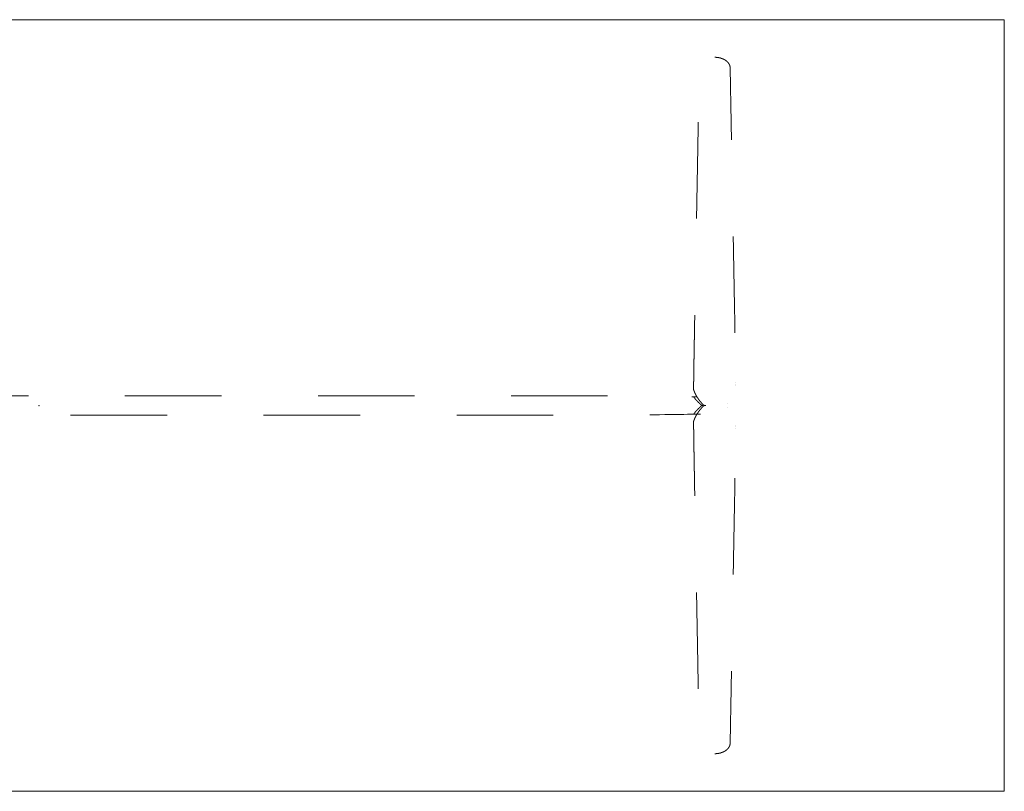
# Model space of a CAD drawing. Header units: metres. Extents: x -2 to 4.3, y -5.49 to 0.4.
# Tile 28 of 57: x -0.02 to 1, y -0.4 to 0.4. Entities that reach past the tile are written whole.
import ezdxf

# ---------------------------------------------------------------- set-up
doc = ezdxf.new("R2010")
doc.units = ezdxf.units.M
doc.header["$MEASUREMENT"] = 0
doc.linetypes.add('Dash Style-1', pattern=[0.10582, 0.0529, -0.05292])
for name, color, linetype, lineweight in [('72_VITRA_HRESID_D2_TB_FOOT_UNDER', 8, 'Dash Style-1', 5), ('72_VITRA_HRESID_D2_TB_TABLE_TOP', 7, 'Continuous', 5), ('D2SNAP', 1, 'Continuous', 5)]:
    doc.layers.add(name, color=color, linetype=linetype, lineweight=lineweight)
doc.layers.add('72_VITRA_INSERT', color=7, linetype='Continuous')

# ---------------------------------------------------------------- blocks, each defined once
blk = doc.blocks.new('72_VITRA_HRESID_D2_BELLEVILLE_TABLE_DINING_2000_X_800_FOOT_UNDER')
at = {"layer": '72_VITRA_HRESID_D2_TB_FOOT_UNDER'}
for points, weights, knots in [([(0.7, 0.361), (0.6996, 0.361), (0.6992, 0.361), (0.6988, 0.361), (0.6984, 0.3609), (0.6981, 0.3609), (0.6978, 0.3609), (0.6975, 0.3609), (0.6972, 0.3608), (0.6969, 0.3608), (0.6967, 0.3608), (0.6965, 0.3607), (0.6962, 0.3607), (0.696, 0.3606), (0.6956, 0.3606), (0.6953, 0.3605), (0.695, 0.3604), (0.6946, 0.3604), (0.6944, 0.3603), (0.6942, 0.3603), (0.694, 0.3602), (0.6937, 0.3601), (0.6934, 0.36), (0.6932, 0.3599), (0.693, 0.3599), (0.6928, 0.3598), (0.6926, 0.3597), (0.6924, 0.3597), (0.6922, 0.3596), (0.692, 0.3595), (0.6918, 0.3594), (0.6916, 0.3594), (0.6913, 0.3592), (0.6911, 0.3591), (0.6908, 0.359), (0.6905, 0.3589), (0.6904, 0.3588), (0.6902, 0.3587), (0.69, 0.3586), (0.6898, 0.3585), (0.6897, 0.3584), (0.6895, 0.3583), (0.6893, 0.3582), (0.6891, 0.3581), (0.689, 0.358), (0.6888, 0.3578), (0.6886, 0.3577), (0.6885, 0.3576), (0.6883, 0.3575), (0.6882, 0.3574), (0.688, 0.3573), (0.6878, 0.3571), (0.6876, 0.357), (0.6875, 0.3568), (0.6873, 0.3567), (0.6871, 0.3565), (0.687, 0.3564), (0.6868, 0.3562), (0.6867, 0.3561), (0.6865, 0.3559), (0.6864, 0.3558), (0.6862, 0.3556), (0.6861, 0.3555), (0.686, 0.3553), (0.6859, 0.3552), (0.6858, 0.3551), (0.6857, 0.355), (0.6857, 0.3549), (0.6856, 0.3547), (0.6855, 0.3546), (0.6853, 0.3544), (0.6852, 0.3542), (0.6851, 0.354), (0.685, 0.3539), (0.685, 0.3537), (0.6849, 0.3536), (0.6848, 0.3534), (0.6847, 0.3533), (0.6847, 0.3531), (0.6846, 0.353), (0.6846, 0.3529), (0.6845, 0.3528), (0.6845, 0.3526), (0.6844, 0.3524), (0.6843, 0.3522), (0.6843, 0.352), (0.6842, 0.3518), (0.6842, 0.3516), (0.6841, 0.3514), (0.6841, 0.3512), (0.6841, 0.351), (0.684, 0.3508), (0.684, 0.3506), (0.684, 0.3505), (0.684, 0.3503), (0.684, 0.3502), (0.684, 0.35), (0.6815, 0.2128), (0.679, 0.0755), (0.6787, 0.0555), (0.6783, 0.0356), (0.6783, 0.0349), (0.6783, 0.0342), (0.6783, 0.0334), (0.6783, 0.0327), (0.6783, 0.032), (0.6783, 0.0314), (0.6782, 0.0307), (0.6782, 0.03), (0.6782, 0.0294), (0.6782, 0.0288), (0.6782, 0.0281), (0.6782, 0.0275), (0.6782, 0.0269), (0.6782, 0.0264), (0.6782, 0.0258), (0.6782, 0.0252), (0.6782, 0.0252), (0.6782, 0.0251), (0.6781, 0.0217), (0.678, 0.0183), (0.678, 0.0183), (0.678, 0.0183), (0.678, 0.0172), (0.6782, 0.0162), (0.6782, 0.0162), (0.6782, 0.0162), (0.6782, 0.0162), (0.6782, 0.0162), (0.6784, 0.0157), (0.6785, 0.0153), (0.6785, 0.0153), (0.6785, 0.0153), (0.6786, 0.015), (0.6788, 0.0147), (0.6789, 0.0143), (0.6791, 0.0139), (0.6793, 0.0134), (0.6795, 0.0129), (0.6798, 0.0123), (0.6801, 0.0118), (0.6804, 0.0112), (0.6807, 0.0106), (0.681, 0.01), (0.6813, 0.0095), (0.6816, 0.0089), (0.682, 0.0084), (0.6823, 0.0078), (0.6827, 0.0073), (0.6831, 0.0068), (0.6834, 0.0062), (0.6838, 0.0057), (0.6842, 0.0052), (0.6846, 0.0047), (0.685, 0.0042), (0.6855, 0.0037), (0.6858, 0.0033), (0.6861, 0.0029), (0.6863, 0.0027), (0.6865, 0.0025), (0.6868, 0.0021), (0.6872, 0.0018), (0.6876, 0.0014), (0.688, 0.001), (0.6885, 0.0005), (0.6885, 0.0005), (0.6885, 0.0005), (0.6887, 0.0003), (0.6889, 0.0002), (0.689, 0.0002), (0.6891, 0.0001), (0.6893, 0), (0.6896, 0), (0.6897, 0), (0.6898, 0), (0.6898, 0), (0.6898, 0), (0.7, 0), (0.7102, 0), (0.7102, 0), (0.7102, 0), (0.7103, 0), (0.7104, 0), (0.7107, 0), (0.7109, 0.0001), (0.711, 0.0002), (0.7111, 0.0002), (0.7113, 0.0003), (0.7115, 0.0005), (0.7115, 0.0005), (0.7116, 0.0005), (0.712, 0.001), (0.7124, 0.0014), (0.7129, 0.0018), (0.7132, 0.0021), (0.7135, 0.0025), (0.7137, 0.0027), (0.7139, 0.0029), (0.7142, 0.0033), (0.7145, 0.0037), (0.715, 0.0042), (0.7154, 0.0047), (0.7158, 0.0052), (0.7162, 0.0057), (0.7166, 0.0062), (0.7169, 0.0068), (0.7173, 0.0073), (0.7177, 0.0078), (0.718, 0.0084), (0.7184, 0.0089), (0.7187, 0.0095), (0.719, 0.01), (0.7193, 0.0106), (0.7196, 0.0112), (0.7199, 0.0118), (0.7202, 0.0123), (0.7205, 0.0129), (0.7207, 0.0134), (0.7209, 0.0139), (0.7211, 0.0143), (0.7212, 0.0147), (0.7214, 0.015), (0.7215, 0.0153), (0.7215, 0.0153), (0.7215, 0.0153), (0.7217, 0.0157), (0.7218, 0.0162), (0.7218, 0.0162), (0.7218, 0.0162), (0.7218, 0.0162), (0.7218, 0.0162), (0.722, 0.0172), (0.722, 0.0183), (0.722, 0.0183), (0.722, 0.0183), (0.7219, 0.0217), (0.7218, 0.0251), (0.7218, 0.0252), (0.7218, 0.0252), (0.7218, 0.0258), (0.7218, 0.0264), (0.7218, 0.0269), (0.7218, 0.0275), (0.7218, 0.0281), (0.7218, 0.0288), (0.7218, 0.0294), (0.7218, 0.03), (0.7218, 0.0307), (0.7218, 0.0314), (0.7217, 0.032), (0.7217, 0.0327), (0.7217, 0.0334), (0.7217, 0.0342), (0.7217, 0.0349), (0.7217, 0.0356), (0.7213, 0.0555), (0.721, 0.0755), (0.7185, 0.2128), (0.716, 0.35), (0.716, 0.3502), (0.716, 0.3503), (0.716, 0.3505), (0.716, 0.3506), (0.716, 0.3508), (0.7159, 0.351), (0.7159, 0.3512), (0.7159, 0.3514), (0.7158, 0.3516), (0.7158, 0.3518), (0.7157, 0.352), (0.7157, 0.3522), (0.7156, 0.3524), (0.7156, 0.3526), (0.7155, 0.3528), (0.7154, 0.3529), (0.7154, 0.353), (0.7153, 0.3531), (0.7153, 0.3533), (0.7152, 0.3534), (0.7151, 0.3536), (0.715, 0.3537), (0.715, 0.3539), (0.7149, 0.354), (0.7148, 0.3542), (0.7147, 0.3544), (0.7145, 0.3546), (0.7144, 0.3547), (0.7143, 0.3549), (0.7143, 0.355), (0.7142, 0.3551), (0.7141, 0.3552), (0.714, 0.3553), (0.7139, 0.3555), (0.7138, 0.3556), (0.7136, 0.3558), (0.7135, 0.3559), (0.7133, 0.3561), (0.7132, 0.3562), (0.713, 0.3564), (0.7129, 0.3565), (0.7127, 0.3567), (0.7125, 0.3568), (0.7124, 0.357), (0.7122, 0.3571), (0.712, 0.3573), (0.7118, 0.3574), (0.7117, 0.3575), (0.7115, 0.3576), (0.7114, 0.3577), (0.7112, 0.3578), (0.711, 0.358), (0.7109, 0.3581), (0.7107, 0.3582), (0.7105, 0.3583), (0.7103, 0.3584), (0.7102, 0.3585), (0.71, 0.3586), (0.7098, 0.3587), (0.7096, 0.3588), (0.7095, 0.3589), (0.7092, 0.359), (0.7089, 0.3591), (0.7087, 0.3592), (0.7084, 0.3594), (0.7082, 0.3594), (0.708, 0.3595), (0.7078, 0.3596), (0.7076, 0.3597), (0.7074, 0.3597), (0.7072, 0.3598), (0.707, 0.3599), (0.7068, 0.3599), (0.7066, 0.36), (0.7063, 0.3601), (0.7061, 0.3602), (0.7058, 0.3603), (0.7056, 0.3603), (0.7054, 0.3604), (0.705, 0.3604), (0.7047, 0.3605), (0.7044, 0.3606), (0.704, 0.3606), (0.7038, 0.3607), (0.7036, 0.3607), (0.7033, 0.3608), (0.7031, 0.3608), (0.7028, 0.3608), (0.7025, 0.3609), (0.7022, 0.3609), (0.7019, 0.3609), (0.7016, 0.3609), (0.7013, 0.361), (0.7008, 0.361), (0.7004, 0.361), (0.7, 0.361)], [1, 1, 1, 1, 1, 1, 1, 1, 1, 1, 1, 1, 1, 1, 1, 1, 1, 1, 1, 1, 1, 1, 1, 1, 1, 1, 1, 1, 1, 1, 1, 1, 1, 1, 1, 1, 1, 1, 1, 1, 1, 1, 1, 1, 1, 1, 1, 1, 1, 1, 1, 1, 1, 1, 1, 1, 1, 1, 1, 1, 1, 1, 1, 1, 1, 1, 1, 1, 1, 1, 1, 1, 1, 1, 1, 1, 1, 1, 1, 1, 1, 1, 1, 1, 1, 1, 1, 1, 1, 1, 1, 1, 1, 1, 1, 1, 1, 1, 1, 1, 1, 1, 1, 1, 1, 1, 1, 1, 1, 1, 1, 1, 1, 1, 1, 1, 1, 1, 1, 1, 1, 1, 1, 0.990949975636, 1, 1, 1, 1, 1, 0.99803479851, 1, 1, 1, 1, 1, 1, 1, 1, 1, 1, 1, 1, 1, 1, 1, 1, 1, 1, 1, 1, 1, 1, 1, 1, 1, 1, 1, 1, 1, 1, 1, 1, 1, 1, 1, 1, 1, 0.990926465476, 1, 1, 1, 0.97345508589, 1, 1, 1, 0.999980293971, 1, 1, 1, 0.999980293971, 1, 1, 1, 0.97345508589, 1, 1, 1, 0.990926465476, 1, 1, 1, 1, 1, 1, 1, 1, 1, 1, 1, 1, 1, 1, 1, 1, 1, 1, 1, 1, 1, 1, 1, 1, 1, 1, 1, 1, 1, 1, 1, 1, 1, 1, 1, 1, 1, 0.998034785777, 1, 1, 1, 1, 1, 0.990949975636, 1, 1, 1, 1, 1, 1, 1, 1, 1, 1, 1, 1, 1, 1, 1, 1, 1, 1, 1, 1, 1, 1, 1, 1, 1, 1, 1, 1, 1, 1, 1, 1, 1, 1, 1, 1, 1, 1, 1, 1, 1, 1, 1, 1, 1, 1, 1, 1, 1, 1, 1, 1, 1, 1, 1, 1, 1, 1, 1, 1, 1, 1, 1, 1, 1, 1, 1, 1, 1, 1, 1, 1, 1, 1, 1, 1, 1, 1, 1, 1, 1, 1, 1, 1, 1, 1, 1, 1, 1, 1, 1, 1, 1, 1, 1, 1, 1, 1, 1, 1, 1, 1, 1, 1, 1, 1, 1, 1, 1, 1, 1, 1, 1, 1, 1, 1, 1, 1, 1, 1, 1, 1, 1], [0, 0, 0, 0.000508, 0.000508, 0.001016, 0.001016, 0.001524, 0.001524, 0.002032, 0.002032, 0.00254, 0.00254, 0.003048, 0.003048, 0.003556, 0.003556, 0.004064, 0.004064, 0.004572, 0.004572, 0.00508, 0.00508, 0.005588, 0.005588, 0.006096, 0.006096, 0.006604, 0.006604, 0.007112, 0.007112, 0.007619, 0.007619, 0.008127, 0.008127, 0.008635, 0.008635, 0.009143, 0.009143, 0.009651, 0.009651, 0.010159, 0.010159, 0.010667, 0.010667, 0.011175, 0.011175, 0.011683, 0.011683, 0.012191, 0.012191, 0.012699, 0.012699, 0.013207, 0.013207, 0.013715, 0.013715, 0.014223, 0.014223, 0.014731, 0.014731, 0.015239, 0.015239, 0.015747, 0.015747, 0.016255, 0.016255, 0.016763, 0.016763, 0.017271, 0.017271, 0.017779, 0.017779, 0.018287, 0.018287, 0.018795, 0.018795, 0.019303, 0.019303, 0.019811, 0.019811, 0.020319, 0.020319, 0.020827, 0.020827, 0.021335, 0.021335, 0.021843, 0.021843, 0.02235, 0.02235, 0.022858, 0.022858, 0.023366, 0.023366, 0.023874, 0.023874, 0.024382, 0.024382, 0.386828, 0.386828, 0.439542, 0.439542, 0.441431, 0.441431, 0.44332, 0.44332, 0.445209, 0.445209, 0.447097, 0.447097, 0.448986, 0.448986, 0.450875, 0.450875, 0.452764, 0.452764, 0.454653, 0.454653, 0.454851, 0.454851, 0.466508, 0.466508, 0.466552, 0.466552, 0.470162, 0.470162, 0.470166, 0.470166, 0.470188, 0.470188, 0.471868, 0.471868, 0.471872, 0.471872, 0.472972, 0.472972, 0.474072, 0.474072, 0.475172, 0.475172, 0.476272, 0.476272, 0.477372, 0.477372, 0.478472, 0.478472, 0.479572, 0.479572, 0.480672, 0.480672, 0.481772, 0.481772, 0.482872, 0.482872, 0.483972, 0.483972, 0.485072, 0.485072, 0.486172, 0.486172, 0.487272, 0.487272, 0.488372, 0.488372, 0.489472, 0.489472, 0.489488, 0.489488, 0.489971, 0.489971, 0.49018, 0.49018, 0.490605, 0.490605, 0.490815, 0.490815, 0.490831, 0.490831, 0.509169, 0.509169, 0.509185, 0.509185, 0.509395, 0.509395, 0.50982, 0.50982, 0.510029, 0.510029, 0.510512, 0.510512, 0.510528, 0.510528, 0.511628, 0.511628, 0.512728, 0.512728, 0.513828, 0.513828, 0.514928, 0.514928, 0.516028, 0.516028, 0.517128, 0.517128, 0.518228, 0.518228, 0.519328, 0.519328, 0.520428, 0.520428, 0.521528, 0.521528, 0.522628, 0.522628, 0.523728, 0.523728, 0.524828, 0.524828, 0.525928, 0.525928, 0.527028, 0.527028, 0.528128, 0.528128, 0.528132, 0.528132, 0.529812, 0.529812, 0.529834, 0.529834, 0.529838, 0.529838, 0.533448, 0.533448, 0.533492, 0.533492, 0.545149, 0.545149, 0.545347, 0.545347, 0.547236, 0.547236, 0.549125, 0.549125, 0.551014, 0.551014, 0.552903, 0.552903, 0.554791, 0.554791, 0.55668, 0.55668, 0.558569, 0.558569, 0.560458, 0.560458, 0.613172, 0.613172, 0.975618, 0.975618, 0.976126, 0.976126, 0.976634, 0.976634, 0.977142, 0.977142, 0.97765, 0.97765, 0.978157, 0.978157, 0.978665, 0.978665, 0.979173, 0.979173, 0.979681, 0.979681, 0.980189, 0.980189, 0.980697, 0.980697, 0.981205, 0.981205, 0.981713, 0.981713, 0.982221, 0.982221, 0.982729, 0.982729, 0.983237, 0.983237, 0.983745, 0.983745, 0.984253, 0.984253, 0.984761, 0.984761, 0.985269, 0.985269, 0.985777, 0.985777, 0.986285, 0.986285, 0.986793, 0.986793, 0.987301, 0.987301, 0.987809, 0.987809, 0.988317, 0.988317, 0.988825, 0.988825, 0.989333, 0.989333, 0.989841, 0.989841, 0.990349, 0.990349, 0.990857, 0.990857, 0.991365, 0.991365, 0.991873, 0.991873, 0.992381, 0.992381, 0.992888, 0.992888, 0.993396, 0.993396, 0.993904, 0.993904, 0.994412, 0.994412, 0.99492, 0.99492, 0.995428, 0.995428, 0.995936, 0.995936, 0.996444, 0.996444, 0.996952, 0.996952, 0.99746, 0.99746, 0.997968, 0.997968, 0.998476, 0.998476, 0.998984, 0.998984, 0.999492, 0.999492, 1, 1, 1]), ([(-0.6877, 0), (-0.6877, 0), (-0.6877, 0), (-0.6877, 0), (-0.6877, 0), (-0.6877, 0), (-0.6877, 0), (-0.6877, 0), (-0.6877, 0), (-0.6877, 0), (-0.6877, 0), (-0.6876, 0), (-0.6874, 0), (-0.6874, 0), (-0.6874, 0), (-0.6872, 0), (-0.687, -0.0001), (-0.6868, -0.0002), (-0.6867, -0.0002), (-0.6867, -0.0002), (-0.6866, -0.0002), (-0.6864, -0.0003), (-0.6862, -0.0005), (-0.6862, -0.0005), (-0.6862, -0.0005), (-0.6862, -0.0005), (-0.6861, -0.0005), (-0.6856, -0.001), (-0.6851, -0.0014), (-0.6846, -0.0018), (-0.6843, -0.0021), (-0.6839, -0.0025), (-0.6837, -0.0027), (-0.6834, -0.0029), (-0.683, -0.0033), (-0.6827, -0.0037), (-0.6822, -0.0042), (-0.6817, -0.0047), (-0.6812, -0.0052), (-0.6807, -0.0057), (-0.6803, -0.0062), (-0.6799, -0.0068), (-0.6794, -0.0073), (-0.679, -0.0078), (-0.6786, -0.0084), (-0.6782, -0.0089), (-0.6778, -0.0095), (-0.6777, -0.0097), (-0.6775, -0.01), (0, -0.01), (0.6775, -0.01), (0.6777, -0.0097), (0.6778, -0.0095), (0.6782, -0.0089), (0.6786, -0.0084), (0.679, -0.0078), (0.6794, -0.0073), (0.6799, -0.0068), (0.6803, -0.0062), (0.6807, -0.0057), (0.6812, -0.0052), (0.6817, -0.0047), (0.6822, -0.0042), (0.6827, -0.0037), (0.683, -0.0033), (0.6834, -0.0029), (0.6837, -0.0027), (0.6839, -0.0025), (0.6843, -0.0021), (0.6846, -0.0018), (0.6851, -0.0014), (0.6856, -0.001), (0.6861, -0.0005), (0.6862, -0.0005), (0.6862, -0.0005), (0.6862, -0.0005), (0.6862, -0.0005), (0.6864, -0.0003), (0.6866, -0.0002), (0.6868, -0.0002), (0.6869, -0.0001), (0.6869, -0.0001), (0.687, -0.0001), (0.6872, 0), (0.6874, 0), (0.6875, 0), (0.6877, 0), (0.6877, 0), (0.6877, 0), (0.6877, 0), (0.6877, 0), (0.6877, 0), (0.6877, 0), (0.6877, 0), (0.6877, 0), (0.6877, 0), (0.6877, 0), (0.6876, 0), (0.6874, 0), (0.6874, 0), (0.6874, 0), (0.6872, 0), (0.687, 0.0001), (0.6868, 0.0002), (0.6867, 0.0002), (0.6867, 0.0002), (0.6866, 0.0002), (0.6864, 0.0003), (0.6862, 0.0005), (0.6862, 0.0005), (0.6862, 0.0005), (0.6862, 0.0005), (0.6861, 0.0005), (0.6856, 0.001), (0.6851, 0.0014), (0.6846, 0.0018), (0.6843, 0.0021), (0.6839, 0.0025), (0.6837, 0.0027), (0.6834, 0.0029), (0.683, 0.0033), (0.6827, 0.0037), (0.6822, 0.0042), (0.6817, 0.0047), (0.6812, 0.0052), (0.6807, 0.0057), (0.6803, 0.0062), (0.6799, 0.0068), (0.6794, 0.0073), (0.679, 0.0078), (0.6786, 0.0084), (0.6782, 0.0089), (0.6778, 0.0095), (0.6777, 0.0097), (0.6775, 0.01), (0, 0.01), (-0.6775, 0.01), (-0.6777, 0.0097), (-0.6778, 0.0095), (-0.6782, 0.0089), (-0.6786, 0.0084), (-0.679, 0.0078), (-0.6794, 0.0073), (-0.6799, 0.0068), (-0.6803, 0.0062), (-0.6807, 0.0057), (-0.6812, 0.0052), (-0.6817, 0.0047), (-0.6822, 0.0042), (-0.6827, 0.0037), (-0.683, 0.0033), (-0.6834, 0.0029), (-0.6837, 0.0027), (-0.6839, 0.0025), (-0.6843, 0.0021), (-0.6846, 0.0018), (-0.6851, 0.0014), (-0.6856, 0.001), (-0.6861, 0.0005), (-0.6862, 0.0005), (-0.6862, 0.0005), (-0.6862, 0.0005), (-0.6862, 0.0005), (-0.6864, 0.0003), (-0.6866, 0.0002), (-0.6868, 0.0002), (-0.6869, 0.0001), (-0.6869, 0.0001), (-0.687, 0.0001), (-0.6872, 0), (-0.6874, 0), (-0.6874, 0), (-0.6874, 0), (-0.6876, 0), (-0.6877, 0)], [1, 1, 1, 0.999985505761, 1, 1, 1, 1, 1, 0.999985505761, 1, 1, 1, 1, 1, 0.979659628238, 1, 1, 1, 1, 1, 0.991982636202, 1, 1, 1, 1, 1, 1, 1, 1, 1, 1, 1, 1, 1, 1, 1, 1, 1, 1, 1, 1, 1, 1, 1, 1, 1, 1, 1, 1, 1, 1, 1, 1, 1, 1, 1, 1, 1, 1, 1, 1, 1, 1, 1, 1, 1, 1, 1, 1, 1, 1, 1, 1, 1, 1, 1, 0.991982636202, 1, 1, 1, 1, 1, 0.979659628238, 1, 1, 1, 1, 1, 0.999985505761, 1, 1, 1, 1, 1, 0.999985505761, 1, 1, 1, 1, 1, 0.979659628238, 1, 1, 1, 1, 1, 0.991982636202, 1, 1, 1, 1, 1, 1, 1, 1, 1, 1, 1, 1, 1, 1, 1, 1, 1, 1, 1, 1, 1, 1, 1, 1, 1, 1, 1, 1, 1, 1, 1, 1, 1, 1, 1, 1, 1, 1, 1, 1, 1, 1, 1, 1, 1, 1, 1, 1, 1, 1, 1, 1, 1, 1, 1, 0.991982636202, 1, 1, 1, 1, 1, 0.979659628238, 1, 1, 1, 1, 1], [0, 0, 0, 0.000001, 0.000001, 0.000007, 0.000007, 0.000008, 0.000008, 0.000009, 0.000009, 0.000014, 0.000014, 0.000115, 0.000115, 0.000141, 0.000141, 0.000292, 0.000292, 0.000412, 0.000412, 0.000431, 0.000431, 0.000616, 0.000616, 0.000631, 0.000631, 0.000638, 0.000638, 0.001126, 0.001126, 0.001613, 0.001613, 0.002101, 0.002101, 0.002588, 0.002588, 0.003076, 0.003076, 0.003564, 0.003564, 0.004051, 0.004051, 0.004539, 0.004539, 0.005027, 0.005027, 0.005514, 0.005514, 0.005739, 0.005739, 0.494277, 0.494277, 0.494501, 0.494501, 0.494989, 0.494989, 0.495476, 0.495476, 0.495964, 0.495964, 0.496452, 0.496452, 0.496939, 0.496939, 0.497427, 0.497427, 0.497914, 0.497914, 0.498402, 0.498402, 0.49889, 0.49889, 0.499377, 0.499377, 0.499385, 0.499385, 0.4994, 0.4994, 0.499584, 0.499584, 0.4997, 0.4997, 0.499723, 0.499723, 0.499874, 0.499874, 0.5, 0.5, 0.500001, 0.500001, 0.500007, 0.500007, 0.500008, 0.500008, 0.500009, 0.500009, 0.500014, 0.500014, 0.500115, 0.500115, 0.500141, 0.500141, 0.500292, 0.500292, 0.500412, 0.500412, 0.500431, 0.500431, 0.500616, 0.500616, 0.500631, 0.500631, 0.500638, 0.500638, 0.501126, 0.501126, 0.501613, 0.501613, 0.502101, 0.502101, 0.502588, 0.502588, 0.503076, 0.503076, 0.503564, 0.503564, 0.504051, 0.504051, 0.504539, 0.504539, 0.505027, 0.505027, 0.505514, 0.505514, 0.505739, 0.505739, 0.994277, 0.994277, 0.994501, 0.994501, 0.994989, 0.994989, 0.995476, 0.995476, 0.995964, 0.995964, 0.996452, 0.996452, 0.996939, 0.996939, 0.997427, 0.997427, 0.997914, 0.997914, 0.998402, 0.998402, 0.99889, 0.99889, 0.999377, 0.999377, 0.999385, 0.999385, 0.9994, 0.9994, 0.999584, 0.999584, 0.9997, 0.9997, 0.999723, 0.999723, 0.999874, 0.999874, 0.9999, 0.9999, 1, 1, 1]), ([(0.7, -0.361), (0.6996, -0.361), (0.6992, -0.361), (0.6988, -0.361), (0.6984, -0.3609), (0.6981, -0.3609), (0.6978, -0.3609), (0.6975, -0.3609), (0.6972, -0.3608), (0.6969, -0.3608), (0.6967, -0.3608), (0.6965, -0.3607), (0.6962, -0.3607), (0.696, -0.3606), (0.6956, -0.3606), (0.6953, -0.3605), (0.695, -0.3604), (0.6946, -0.3604), (0.6944, -0.3603), (0.6942, -0.3603), (0.694, -0.3602), (0.6937, -0.3601), (0.6934, -0.36), (0.6932, -0.3599), (0.693, -0.3599), (0.6928, -0.3598), (0.6926, -0.3597), (0.6924, -0.3597), (0.6922, -0.3596), (0.692, -0.3595), (0.6918, -0.3594), (0.6916, -0.3594), (0.6913, -0.3592), (0.6911, -0.3591), (0.6908, -0.359), (0.6905, -0.3589), (0.6904, -0.3588), (0.6902, -0.3587), (0.69, -0.3586), (0.6898, -0.3585), (0.6897, -0.3584), (0.6895, -0.3583), (0.6893, -0.3582), (0.6891, -0.3581), (0.689, -0.358), (0.6888, -0.3578), (0.6886, -0.3577), (0.6885, -0.3576), (0.6883, -0.3575), (0.6882, -0.3574), (0.688, -0.3573), (0.6878, -0.3571), (0.6876, -0.357), (0.6875, -0.3568), (0.6873, -0.3567), (0.6871, -0.3565), (0.687, -0.3564), (0.6868, -0.3562), (0.6867, -0.3561), (0.6865, -0.3559), (0.6864, -0.3558), (0.6862, -0.3556), (0.6861, -0.3555), (0.686, -0.3553), (0.6859, -0.3552), (0.6858, -0.3551), (0.6857, -0.355), (0.6857, -0.3549), (0.6856, -0.3547), (0.6855, -0.3546), (0.6853, -0.3544), (0.6852, -0.3542), (0.6851, -0.354), (0.685, -0.3539), (0.685, -0.3537), (0.6849, -0.3536), (0.6848, -0.3534), (0.6847, -0.3533), (0.6847, -0.3531), (0.6846, -0.353), (0.6846, -0.3529), (0.6845, -0.3528), (0.6845, -0.3526), (0.6844, -0.3524), (0.6843, -0.3522), (0.6843, -0.352), (0.6842, -0.3518), (0.6842, -0.3516), (0.6841, -0.3514), (0.6841, -0.3512), (0.6841, -0.351), (0.684, -0.3508), (0.684, -0.3506), (0.684, -0.3505), (0.684, -0.3503), (0.684, -0.3502), (0.684, -0.35), (0.6815, -0.2128), (0.679, -0.0755), (0.6787, -0.0555), (0.6783, -0.0356), (0.6783, -0.0349), (0.6783, -0.0342), (0.6783, -0.0334), (0.6783, -0.0327), (0.6783, -0.032), (0.6783, -0.0314), (0.6782, -0.0307), (0.6782, -0.03), (0.6782, -0.0294), (0.6782, -0.0288), (0.6782, -0.0281), (0.6782, -0.0275), (0.6782, -0.0269), (0.6782, -0.0264), (0.6782, -0.0258), (0.6782, -0.0252), (0.6782, -0.0252), (0.6782, -0.0251), (0.6781, -0.0217), (0.678, -0.0183), (0.678, -0.0183), (0.678, -0.0183), (0.678, -0.0172), (0.6782, -0.0162), (0.6782, -0.0162), (0.6782, -0.0162), (0.6782, -0.0162), (0.6782, -0.0162), (0.6784, -0.0157), (0.6785, -0.0153), (0.6785, -0.0153), (0.6785, -0.0153), (0.6786, -0.015), (0.6788, -0.0147), (0.6789, -0.0143), (0.6791, -0.0139), (0.6793, -0.0134), (0.6795, -0.0129), (0.6798, -0.0123), (0.6801, -0.0118), (0.6804, -0.0112), (0.6807, -0.0106), (0.681, -0.01), (0.6813, -0.0095), (0.6816, -0.0089), (0.682, -0.0084), (0.6823, -0.0078), (0.6827, -0.0073), (0.6831, -0.0068), (0.6834, -0.0062), (0.6838, -0.0057), (0.6842, -0.0052), (0.6846, -0.0047), (0.685, -0.0042), (0.6855, -0.0037), (0.6858, -0.0033), (0.6861, -0.0029), (0.6863, -0.0027), (0.6865, -0.0025), (0.6868, -0.0021), (0.6872, -0.0018), (0.6876, -0.0014), (0.688, -0.001), (0.6885, -0.0005), (0.6885, -0.0005), (0.6885, -0.0005), (0.6887, -0.0003), (0.6889, -0.0002), (0.689, -0.0002), (0.6891, -0.0001), (0.6893, 0), (0.6896, 0), (0.6897, 0), (0.6898, 0), (0.6898, 0), (0.6898, 0), (0.7, 0), (0.7102, 0), (0.7102, 0), (0.7102, 0), (0.7103, 0), (0.7104, 0), (0.7107, 0), (0.7109, -0.0001), (0.711, -0.0002), (0.7111, -0.0002), (0.7113, -0.0003), (0.7115, -0.0005), (0.7115, -0.0005), (0.7116, -0.0005), (0.712, -0.001), (0.7124, -0.0014), (0.7129, -0.0018), (0.7132, -0.0021), (0.7135, -0.0025), (0.7137, -0.0027), (0.7139, -0.0029), (0.7142, -0.0033), (0.7145, -0.0037), (0.715, -0.0042), (0.7154, -0.0047), (0.7158, -0.0052), (0.7162, -0.0057), (0.7166, -0.0062), (0.7169, -0.0068), (0.7173, -0.0073), (0.7177, -0.0078), (0.718, -0.0084), (0.7184, -0.0089), (0.7187, -0.0095), (0.719, -0.01), (0.7193, -0.0106), (0.7196, -0.0112), (0.7199, -0.0118), (0.7202, -0.0123), (0.7205, -0.0129), (0.7207, -0.0134), (0.7209, -0.0139), (0.7211, -0.0143), (0.7212, -0.0147), (0.7214, -0.015), (0.7215, -0.0153), (0.7215, -0.0153), (0.7215, -0.0153), (0.7217, -0.0157), (0.7218, -0.0162), (0.7218, -0.0162), (0.7218, -0.0162), (0.7218, -0.0162), (0.7218, -0.0162), (0.722, -0.0172), (0.722, -0.0183), (0.722, -0.0183), (0.722, -0.0183), (0.7219, -0.0217), (0.7218, -0.0251), (0.7218, -0.0252), (0.7218, -0.0252), (0.7218, -0.0258), (0.7218, -0.0264), (0.7218, -0.0269), (0.7218, -0.0275), (0.7218, -0.0281), (0.7218, -0.0288), (0.7218, -0.0294), (0.7218, -0.03), (0.7218, -0.0307), (0.7218, -0.0314), (0.7217, -0.032), (0.7217, -0.0327), (0.7217, -0.0334), (0.7217, -0.0342), (0.7217, -0.0349), (0.7217, -0.0356), (0.7213, -0.0555), (0.721, -0.0755), (0.7185, -0.2128), (0.716, -0.35), (0.716, -0.3502), (0.716, -0.3503), (0.716, -0.3505), (0.716, -0.3506), (0.716, -0.3508), (0.7159, -0.351), (0.7159, -0.3512), (0.7159, -0.3514), (0.7158, -0.3516), (0.7158, -0.3518), (0.7157, -0.352), (0.7157, -0.3522), (0.7156, -0.3524), (0.7156, -0.3526), (0.7155, -0.3528), (0.7154, -0.3529), (0.7154, -0.353), (0.7153, -0.3531), (0.7153, -0.3533), (0.7152, -0.3534), (0.7151, -0.3536), (0.715, -0.3537), (0.715, -0.3539), (0.7149, -0.354), (0.7148, -0.3542), (0.7147, -0.3544), (0.7145, -0.3546), (0.7144, -0.3547), (0.7143, -0.3549), (0.7143, -0.355), (0.7142, -0.3551), (0.7141, -0.3552), (0.714, -0.3553), (0.7139, -0.3555), (0.7138, -0.3556), (0.7136, -0.3558), (0.7135, -0.3559), (0.7133, -0.3561), (0.7132, -0.3562), (0.713, -0.3564), (0.7129, -0.3565), (0.7127, -0.3567), (0.7125, -0.3568), (0.7124, -0.357), (0.7122, -0.3571), (0.712, -0.3573), (0.7118, -0.3574), (0.7117, -0.3575), (0.7115, -0.3576), (0.7114, -0.3577), (0.7112, -0.3578), (0.711, -0.358), (0.7109, -0.3581), (0.7107, -0.3582), (0.7105, -0.3583), (0.7103, -0.3584), (0.7102, -0.3585), (0.71, -0.3586), (0.7098, -0.3587), (0.7096, -0.3588), (0.7095, -0.3589), (0.7092, -0.359), (0.7089, -0.3591), (0.7087, -0.3592), (0.7084, -0.3594), (0.7082, -0.3594), (0.708, -0.3595), (0.7078, -0.3596), (0.7076, -0.3597), (0.7074, -0.3597), (0.7072, -0.3598), (0.707, -0.3599), (0.7068, -0.3599), (0.7066, -0.36), (0.7063, -0.3601), (0.7061, -0.3602), (0.7058, -0.3603), (0.7056, -0.3603), (0.7054, -0.3604), (0.705, -0.3604), (0.7047, -0.3605), (0.7044, -0.3606), (0.704, -0.3606), (0.7038, -0.3607), (0.7036, -0.3607), (0.7033, -0.3608), (0.7031, -0.3608), (0.7028, -0.3608), (0.7025, -0.3609), (0.7022, -0.3609), (0.7019, -0.3609), (0.7016, -0.3609), (0.7013, -0.361), (0.7008, -0.361), (0.7004, -0.361), (0.7, -0.361)], [1, 1, 1, 1, 1, 1, 1, 1, 1, 1, 1, 1, 1, 1, 1, 1, 1, 1, 1, 1, 1, 1, 1, 1, 1, 1, 1, 1, 1, 1, 1, 1, 1, 1, 1, 1, 1, 1, 1, 1, 1, 1, 1, 1, 1, 1, 1, 1, 1, 1, 1, 1, 1, 1, 1, 1, 1, 1, 1, 1, 1, 1, 1, 1, 1, 1, 1, 1, 1, 1, 1, 1, 1, 1, 1, 1, 1, 1, 1, 1, 1, 1, 1, 1, 1, 1, 1, 1, 1, 1, 1, 1, 1, 1, 1, 1, 1, 1, 1, 1, 1, 1, 1, 1, 1, 1, 1, 1, 1, 1, 1, 1, 1, 1, 1, 1, 1, 1, 1, 1, 1, 1, 1, 0.990949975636, 1, 1, 1, 1, 1, 0.99803479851, 1, 1, 1, 1, 1, 1, 1, 1, 1, 1, 1, 1, 1, 1, 1, 1, 1, 1, 1, 1, 1, 1, 1, 1, 1, 1, 1, 1, 1, 1, 1, 1, 1, 1, 1, 1, 1, 0.990926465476, 1, 1, 1, 0.97345508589, 1, 1, 1, 0.99998029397, 1, 1, 1, 0.999980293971, 1, 1, 1, 0.97345508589, 1, 1, 1, 0.990926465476, 1, 1, 1, 1, 1, 1, 1, 1, 1, 1, 1, 1, 1, 1, 1, 1, 1, 1, 1, 1, 1, 1, 1, 1, 1, 1, 1, 1, 1, 1, 1, 1, 1, 1, 1, 1, 1, 0.998034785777, 1, 1, 1, 1, 1, 0.990949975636, 1, 1, 1, 1, 1, 1, 1, 1, 1, 1, 1, 1, 1, 1, 1, 1, 1, 1, 1, 1, 1, 1, 1, 1, 1, 1, 1, 1, 1, 1, 1, 1, 1, 1, 1, 1, 1, 1, 1, 1, 1, 1, 1, 1, 1, 1, 1, 1, 1, 1, 1, 1, 1, 1, 1, 1, 1, 1, 1, 1, 1, 1, 1, 1, 1, 1, 1, 1, 1, 1, 1, 1, 1, 1, 1, 1, 1, 1, 1, 1, 1, 1, 1, 1, 1, 1, 1, 1, 1, 1, 1, 1, 1, 1, 1, 1, 1, 1, 1, 1, 1, 1, 1, 1, 1, 1, 1, 1, 1, 1, 1, 1, 1, 1, 1, 1, 1, 1, 1, 1, 1, 1, 1], [0, 0, 0, 0.000508, 0.000508, 0.001016, 0.001016, 0.001524, 0.001524, 0.002032, 0.002032, 0.00254, 0.00254, 0.003048, 0.003048, 0.003556, 0.003556, 0.004064, 0.004064, 0.004572, 0.004572, 0.00508, 0.00508, 0.005588, 0.005588, 0.006096, 0.006096, 0.006604, 0.006604, 0.007112, 0.007112, 0.007619, 0.007619, 0.008127, 0.008127, 0.008635, 0.008635, 0.009143, 0.009143, 0.009651, 0.009651, 0.010159, 0.010159, 0.010667, 0.010667, 0.011175, 0.011175, 0.011683, 0.011683, 0.012191, 0.012191, 0.012699, 0.012699, 0.013207, 0.013207, 0.013715, 0.013715, 0.014223, 0.014223, 0.014731, 0.014731, 0.015239, 0.015239, 0.015747, 0.015747, 0.016255, 0.016255, 0.016763, 0.016763, 0.017271, 0.017271, 0.017779, 0.017779, 0.018287, 0.018287, 0.018795, 0.018795, 0.019303, 0.019303, 0.019811, 0.019811, 0.020319, 0.020319, 0.020827, 0.020827, 0.021335, 0.021335, 0.021843, 0.021843, 0.02235, 0.02235, 0.022858, 0.022858, 0.023366, 0.023366, 0.023874, 0.023874, 0.024382, 0.024382, 0.386828, 0.386828, 0.439542, 0.439542, 0.441431, 0.441431, 0.44332, 0.44332, 0.445209, 0.445209, 0.447097, 0.447097, 0.448986, 0.448986, 0.450875, 0.450875, 0.452764, 0.452764, 0.454653, 0.454653, 0.454851, 0.454851, 0.466508, 0.466508, 0.466552, 0.466552, 0.470162, 0.470162, 0.470166, 0.470166, 0.470188, 0.470188, 0.471868, 0.471868, 0.471872, 0.471872, 0.472972, 0.472972, 0.474072, 0.474072, 0.475172, 0.475172, 0.476272, 0.476272, 0.477372, 0.477372, 0.478472, 0.478472, 0.479572, 0.479572, 0.480672, 0.480672, 0.481772, 0.481772, 0.482872, 0.482872, 0.483972, 0.483972, 0.485072, 0.485072, 0.486172, 0.486172, 0.487272, 0.487272, 0.488372, 0.488372, 0.489472, 0.489472, 0.489488, 0.489488, 0.489971, 0.489971, 0.49018, 0.49018, 0.490605, 0.490605, 0.490815, 0.490815, 0.490831, 0.490831, 0.509169, 0.509169, 0.509185, 0.509185, 0.509395, 0.509395, 0.50982, 0.50982, 0.510029, 0.510029, 0.510512, 0.510512, 0.510528, 0.510528, 0.511628, 0.511628, 0.512728, 0.512728, 0.513828, 0.513828, 0.514928, 0.514928, 0.516028, 0.516028, 0.517128, 0.517128, 0.518228, 0.518228, 0.519328, 0.519328, 0.520428, 0.520428, 0.521528, 0.521528, 0.522628, 0.522628, 0.523728, 0.523728, 0.524828, 0.524828, 0.525928, 0.525928, 0.527028, 0.527028, 0.528128, 0.528128, 0.528132, 0.528132, 0.529812, 0.529812, 0.529834, 0.529834, 0.529838, 0.529838, 0.533448, 0.533448, 0.533492, 0.533492, 0.545149, 0.545149, 0.545347, 0.545347, 0.547236, 0.547236, 0.549125, 0.549125, 0.551014, 0.551014, 0.552903, 0.552903, 0.554791, 0.554791, 0.55668, 0.55668, 0.558569, 0.558569, 0.560458, 0.560458, 0.613172, 0.613172, 0.975618, 0.975618, 0.976126, 0.976126, 0.976634, 0.976634, 0.977142, 0.977142, 0.97765, 0.97765, 0.978157, 0.978157, 0.978665, 0.978665, 0.979173, 0.979173, 0.979681, 0.979681, 0.980189, 0.980189, 0.980697, 0.980697, 0.981205, 0.981205, 0.981713, 0.981713, 0.982221, 0.982221, 0.982729, 0.982729, 0.983237, 0.983237, 0.983745, 0.983745, 0.984253, 0.984253, 0.984761, 0.984761, 0.985269, 0.985269, 0.985777, 0.985777, 0.986285, 0.986285, 0.986793, 0.986793, 0.987301, 0.987301, 0.987809, 0.987809, 0.988317, 0.988317, 0.988825, 0.988825, 0.989333, 0.989333, 0.989841, 0.989841, 0.990349, 0.990349, 0.990857, 0.990857, 0.991365, 0.991365, 0.991873, 0.991873, 0.992381, 0.992381, 0.992888, 0.992888, 0.993396, 0.993396, 0.993904, 0.993904, 0.994412, 0.994412, 0.99492, 0.99492, 0.995428, 0.995428, 0.995936, 0.995936, 0.996444, 0.996444, 0.996952, 0.996952, 0.99746, 0.99746, 0.997968, 0.997968, 0.998476, 0.998476, 0.998984, 0.998984, 0.999492, 0.999492, 1, 1, 1])]:
    blk.add_rational_spline(points, weights, degree=2, knots=knots, dxfattribs=at)
at = {"layer": 'D2SNAP', "linetype": 'Continuous', "lineweight": 5}
blk.add_point((0, 0), dxfattribs=at)
blk = doc.blocks.new('72_VITRA_HRESID_D2_BELLEVILLE_TABLE_DINING_2000_X_800_TABLE_TOP')
at = {"layer": '72_VITRA_HRESID_D2_TB_TABLE_TOP', "flags": 128}
blk.add_lwpolyline([(-1, -0.4), (1, -0.4), (1, 0.4), (-1, 0.4)], close=True, dxfattribs=at)
at = {"layer": 'D2SNAP', "linetype": 'Continuous', "lineweight": 5}
blk.add_point((0, 0), dxfattribs=at)
blk = doc.blocks.new('72vitra_hresid24FA1AF730DB64ECD8451F3496FAFB074')
for name in ['72_VITRA_HRESID_D2_BELLEVILLE_TABLE_DINING_2000_X_800_TABLE_TOP', '72_VITRA_HRESID_D2_BELLEVILLE_TABLE_DINING_2000_X_800_FOOT_UNDER']:
    blk.add_blockref(name, (0, 0))
blk = doc.blocks.new('XCAD03980D476FBEFF0EBBF998FE794ADA86EF')
at = {"color": 7}
blk.add_blockref('72vitra_hresid24FA1AF730DB64ECD8451F3496FAFB074', (0, 0), dxfattribs=at)

msp = doc.modelspace()

# ---------------------------------------------------------------- block references
at = {"layer": '72_VITRA_INSERT'}
msp.add_blockref('XCAD03980D476FBEFF0EBBF998FE794ADA86EF', (0, 0), dxfattribs=at)

doc.saveas('drawing.dxf')
